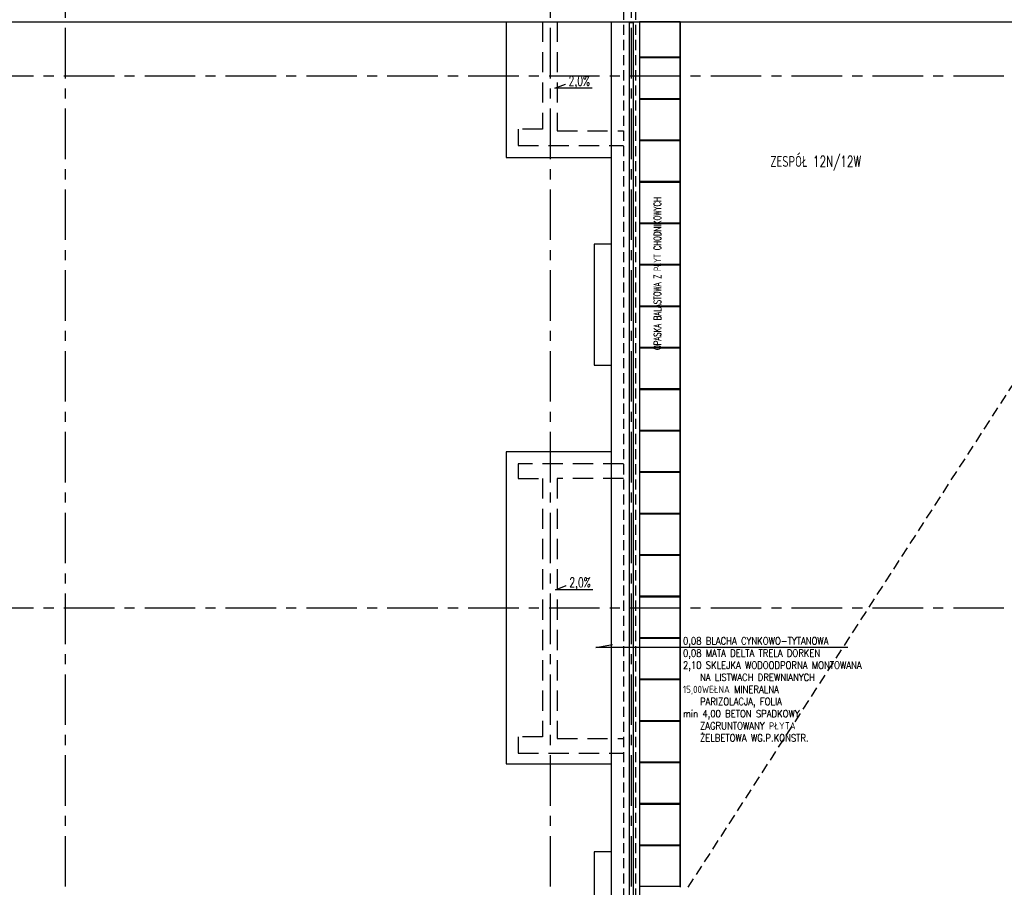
# Model space of a CAD drawing. Extents: x 41755 to 123924, y -112333 to 86187.
# Tile 37 of 256: x 106054 to 107272, y -98342 to -97268. Entities that reach past the tile are written whole.
import ezdxf
from ezdxf.enums import TextEntityAlignment as Align

# ---------------------------------------------------------------- set-up
doc = ezdxf.new("R2010")
doc.units = 0
doc.header["$LTSCALE"] = 50
doc.linetypes.add('CENTER', pattern=[2, 1.25, -0.25, 0.25, -0.25])
doc.linetypes.add('DASHED', pattern=[0.75, 0.5, -0.25])
doc.layers.get('0').update_dxf_attribs({"color": 101, "linetype": 'CONTINUOUS'})
for name, color, linetype in [('BB-went-opis', 82, 'CONTINUOUS'), ('Ele-balustrada', 8, 'CONTINUOUS'), ('Opis-spadki', 61, 'CONTINUOUS'), ('Os-osie glowne', 1, 'CENTER'), ('Pzt-chodniki-hatch', 252, 'CONTINUOUS'), ('Sch-opis', 51, 'CONTINUOUS'), ('W-idok', 8, 'CONTINUOUS'), ('W-idok pod', 5, 'DASHED'), ('W-izol-w', 144, 'CONTINUOUS'), ('W-widok-spadki', 61, 'CONTINUOUS')]:
    doc.layers.add(name, color=color, linetype=linetype)
doc.styles.add('ROMANS', font='romans', dxfattribs={"width": 0.85})
doc.styles.add('tab-bud$0$ROMANS', font='romans', dxfattribs={"width": 0.7})

# ---------------------------------------------------------------- blocks, each defined once
blk = doc.blocks.new('SPADKI')
at = {"ltscale": 25}
blk.add_lwpolyline([(0, 0), (0, -70), (-8, -50), (-8, -50)], dxfattribs=at)
at = {"ltscale": 25, "style": 'ROMANS', "width": 0.7}
blk.add_attdef('SP%', text='', height=18, rotation=90, dxfattribs=at).set_placement((-4.9, -24), align=Align.CENTER)
blk = doc.blocks.new('_sfkhmgkjm')
for points in [[(-3.5, 0), (-3.5, -0.5)], [(-3.5, 0), (3.5, 0), (3.5, 0)], [(3.5, 0), (3.5, -0.5)]]:
    blk.add_lwpolyline(points)
blk.add_lwpolyline([(3.5, -0.5, -0.284735), (-3.5, -0.5, -7)], format="xyb")

msp = doc.modelspace()

# ---------------------------------------------------------------- linework, layer by layer
at = {"layer": 'Ele-balustrada'}
for points in [[(106808.466, -99941.816), (106808.466, -97271.832)], [(106813.466, -99941.816), (106813.466, -97271.832)]]:
    msp.add_lwpolyline(points, dxfattribs=at)
at = {"layer": 'Os-osie glowne'}
for points in [[(106110.966, -102040.824), (106110.966, -96063.824)], [(106710.966, -102040.824), (106710.966, -96063.824)], [(106810.966, -102040.824), (106810.966, -96063.824)], [(99508.966, -97337.824), (111775.966, -97337.824)], [(99508.966, -97995.824), (111775.966, -97995.824)]]:
    msp.add_lwpolyline(points, dxfattribs=at)
at = {"layer": 'Pzt-chodniki-hatch'}
for points in [[(106820.966, -97270.824), (106820.966, -97314.314), (106870.966, -97314.314), (106870.966, -97270.824)], [(106820.966, -97315.624), (106820.966, -97365.624), (106870.966, -97365.624), (106870.966, -97315.624)], [(106820.966, -97366.934), (106820.966, -97416.934), (106870.966, -97416.934), (106870.966, -97366.934)], [(106820.966, -97418.244), (106820.966, -97468.244), (106870.966, -97468.244), (106870.966, -97418.244)], [(106820.966, -97469.554), (106820.966, -97519.554), (106870.966, -97519.554), (106870.966, -97469.554)], [(106820.966, -97520.864), (106820.966, -97570.864), (106870.966, -97570.864), (106870.966, -97520.864)], [(106820.966, -97572.174), (106820.966, -97622.174), (106870.966, -97622.174), (106870.966, -97572.174)], [(106820.966, -97623.484), (106820.966, -97673.484), (106870.966, -97673.484), (106870.966, -97623.484)], [(106820.966, -97674.794), (106820.966, -97724.794), (106870.966, -97724.794), (106870.966, -97674.794)], [(106820.966, -97726.104), (106820.966, -97776.104), (106870.966, -97776.104), (106870.966, -97726.104)], [(106820.966, -97777.414), (106820.966, -97827.414), (106870.966, -97827.414), (106870.966, -97777.414)], [(106820.966, -97828.724), (106820.966, -97878.724), (106870.966, -97878.724), (106870.966, -97828.724)], [(106820.966, -97880.034), (106820.966, -97930.034), (106870.966, -97930.034), (106870.966, -97880.034)], [(106820.966, -97931.344), (106820.966, -97981.344), (106870.966, -97981.344), (106870.966, -97931.344)], [(106820.966, -97982.654), (106820.966, -98032.654), (106870.966, -98032.654), (106870.966, -97982.654)], [(106820.966, -98033.964), (106820.966, -98083.964), (106870.966, -98083.964), (106870.966, -98033.964)], [(106820.966, -98085.274), (106820.966, -98135.274), (106870.966, -98135.274), (106870.966, -98085.274)], [(106820.966, -98136.584), (106820.966, -98186.584), (106870.966, -98186.584), (106870.966, -98136.584)], [(106820.966, -98187.894), (106820.966, -98237.894), (106870.966, -98237.894), (106870.966, -98187.894)], [(106820.966, -98239.204), (106820.966, -98289.204), (106870.966, -98289.204), (106870.966, -98239.204)], [(106820.966, -98290.514), (106820.966, -98340.514), (106870.966, -98340.514), (106870.966, -98290.514)]]:
    msp.add_lwpolyline(points, close=True, dxfattribs=at)
at = {"layer": 'Sch-opis'}
for points in [[(106766.973, -98045.135), (106787.449, -98041.294)], [(107078.571, -98045.135), (106766.973, -98045.135)]]:
    msp.add_lwpolyline(points, dxfattribs=at)
at = {"layer": 'W-idok', "linetype": 'DASHED', "ltscale": 0.5}
for p, q in [((106800.966, -97255.824), (106800.966, -100985.824)), ((106815.966, -97255.824), (106815.966, -101000.824))]:
    msp.add_line(p, q, dxfattribs=at)
at = {"layer": 'W-idok'}
msp.add_line((106870.966, -97270.824), (106870.966, -98341.824), dxfattribs=at)
at = {"layer": 'W-idok pod', "linetype": 'Continuous'}
for p, q in [((106655.966, -97270.824), (106655.966, -97438.824)), ((106655.966, -97438.824), (106785.966, -97438.824)), ((106785.966, -97802.824), (106655.966, -97802.824)), ((106655.966, -97802.824), (106655.966, -98188.824)), ((106655.966, -98188.824), (106785.966, -98188.824))]:
    msp.add_line(p, q, dxfattribs=at)
at = {"layer": 'W-idok pod'}
for points in [[(106700.966, -97270.824), (106700.966, -97403.824), (106670.966, -97403.824), (106670.966, -97423.824), (106800.966, -97423.824)], [(106718.966, -97270.824), (106718.966, -97405.824), (106800.966, -97405.824)], [(106800.966, -97817.824), (106670.966, -97817.824), (106670.966, -97835.824), (106700.966, -97835.824), (106700.966, -98155.824), (106670.966, -98155.824), (106670.966, -98175.824), (106800.966, -98175.824)], [(106800.966, -97835.824), (106718.966, -97835.824), (106718.966, -98157.824), (106800.966, -98157.824)]]:
    msp.add_lwpolyline(points, dxfattribs=at)
at = {"layer": 'W-idok pod', "linetype": 'Continuous'}
for points in [[(106785.966, -97545.824), (106764.966, -97545.824), (106764.966, -97695.824), (106785.966, -97695.824)], [(106785.966, -98297.824), (106764.966, -98297.824), (106764.966, -98447.824), (106785.966, -98447.824)]]:
    msp.add_lwpolyline(points, dxfattribs=at)
at = {"layer": 'W-izol-w', "linetype": 'Continuous'}
for p, q in [((102443.466, -97270.824), (111410.966, -97270.824)), ((106785.966, -97270.824), (106785.966, -98188.824)), ((106820.966, -97270.824), (106820.966, -101005.824)), ((106785.966, -98188.824), (106785.966, -98552.824))]:
    msp.add_line(p, q, dxfattribs=at)
at = {"layer": 'W-widok-spadki', "linetype": 'DASHED', "ltscale": 0.5}
msp.add_lwpolyline([(106880.966, -98341.824), (107343.966, -97624.824)], dxfattribs=at)

# ---------------------------------------------------------------- block references
at = {"layer": 'Ele-balustrada'}
msp.add_blockref('_sfkhmgkjm', (106810.966, -97270.824), dxfattribs=at)
at = {"layer": 'Opis-spadki', "xscale": 0.6604040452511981, "yscale": 0.6604040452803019, "zscale": 0.6604040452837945, "rotation": 270}
for p in [(106762.171, -97353.128), (106763.148, -97973.73)]:
    msp.add_blockref('SPADKI', p, dxfattribs=at).add_auto_attribs({'SP%': '2,0%'})

# ---------------------------------------------------------------- texts
at = {"layer": 'BB-went-opis', "style": 'tab-bud$0$ROMANS', "width": 0.7}
msp.add_text('ZESPÓŁ 12N/12W', height=13.44646, rotation=0, dxfattribs=at).set_placement((106982.616, -97450.362))
at = {"layer": 'Sch-opis', "style": 'ROMANS', "width": 0.7}
msp.add_text('OPASKA BALASTOWA Z PŁYT CHODNIKOWYCH', height=9, rotation=90, dxfattribs=at).set_placement((106847.439, -97677.014))
at = {"layer": 'Sch-opis', "insert": (106874.606, -98032.453), "char_height": 9, "width": 639.6, "attachment_point": 1, "style": 'ROMANS'}
msp.add_mtext('0,08 BLACHA CYNKOWO-TYTANOWA\\P0,08 MATA DELTA TRELA DORKEN\\P2,10 SKLEJKA WODOODPORNA MONTOWANA\\P    NA LISTWACH DREWNIANYCH\\P15,00WEŁNA MINERALNA\\P    PARIZOLACJA, FOLIA\\Pmin 4,00 BETON SPADKOWY\\P    ZAGRUNTOWANY PŁYTA\\P    ŻELBETOWA WG.P.KONSTR.', dxfattribs=at)

doc.saveas('drawing.dxf')
